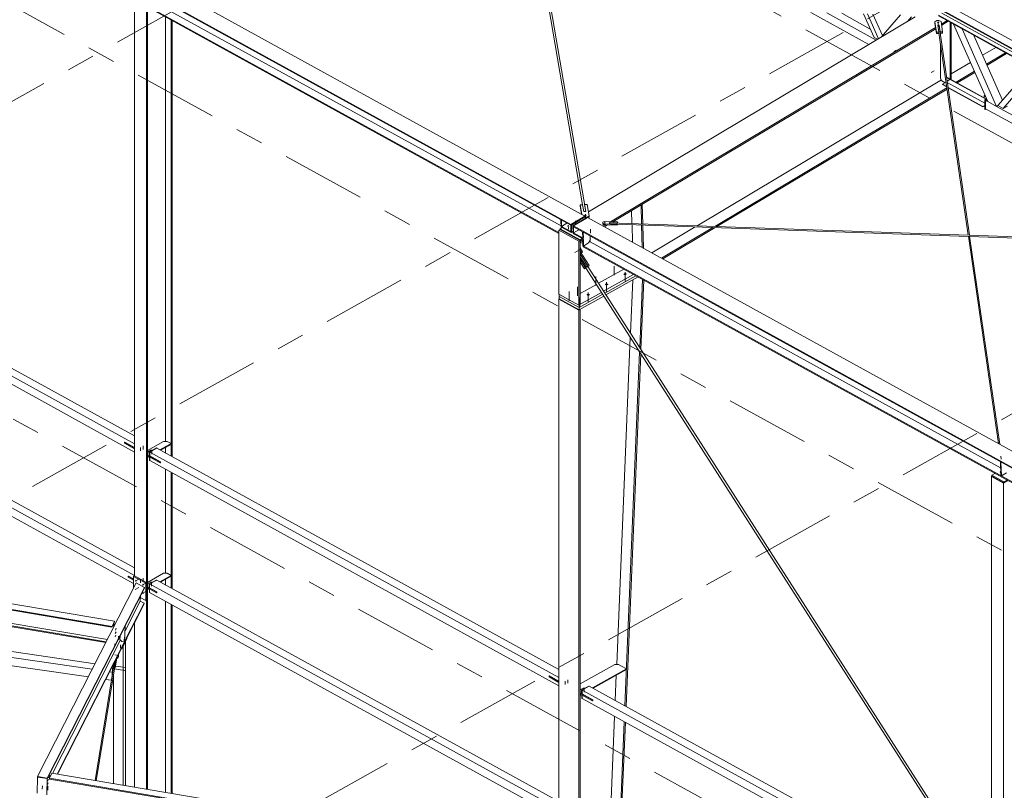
# Model space of a CAD drawing. Header units: millimetres. Extents: x -260 to 160, y -50 to 247.
# Tile 14 of 74: x -200 to -165, y 112 to 139. Entities that reach past the tile are written whole.
import ezdxf

# ---------------------------------------------------------------- set-up
doc = ezdxf.new("R2010")
doc.units = ezdxf.units.MM
for name, pattern in [('XKITLINE00', [0]), ('XKITLINE02', [4, 2, -2]), ('XKITLINE03', [6, 3, -1, 1, -1])]:
    doc.linetypes.add(name, pattern=pattern)
for name, color, linetype, lineweight in [('Element', 2, 'Continuous', 0), ('Spoina', 1, 'Continuous', 0), ('Śruba', 3, 'Continuous', 0)]:
    doc.layers.add(name, color=color, linetype=linetype, lineweight=lineweight)

msp = doc.modelspace()

# ---------------------------------------------------------------- hatches: boundary and pattern name
at = {"layer": 'Śruba'}
for points in [[(-166.98, 138.785), (-166.987, 138.786), (-166.994, 138.788), (-167, 138.791), (-167.005, 138.794), (-167.009, 138.798), (-167.011, 138.802), (-167.012, 138.806), (-167.012, 138.811), (-167.009, 138.815), (-167.006, 138.819), (-167.001, 138.823), (-166.995, 138.826), (-166.988, 138.828), (-166.981, 138.829), (-166.974, 138.83), (-166.966, 138.83), (-166.958, 138.829), (-166.952, 138.827), (-166.946, 138.824), (-166.941, 138.821), (-166.937, 138.817), (-166.934, 138.813), (-166.934, 138.808), (-166.934, 138.804), (-166.936, 138.8), (-166.94, 138.796), (-166.945, 138.792), (-166.951, 138.789), (-166.957, 138.787), (-166.965, 138.785), (-166.972, 138.785)], [(-166.611, 136.746), (-166.609, 136.742), (-166.609, 136.737), (-166.608, 136.733), (-166.609, 136.729), (-166.61, 136.726), (-166.612, 136.723), (-166.614, 136.722), (-166.617, 136.721), (-166.62, 136.721), (-166.623, 136.721), (-166.626, 136.723), (-166.63, 136.725), (-166.633, 136.728), (-166.636, 136.732), (-166.639, 136.736), (-166.641, 136.741), (-166.643, 136.745), (-166.644, 136.75), (-166.644, 136.754), (-166.643, 136.758), (-166.642, 136.761), (-166.641, 136.763), (-166.638, 136.765), (-166.635, 136.766), (-166.632, 136.766), (-166.629, 136.766), (-166.626, 136.764), (-166.622, 136.762), (-166.619, 136.758), (-166.616, 136.755), (-166.613, 136.751)], [(-165.272, 136.009), (-165.271, 136.004), (-165.27, 136), (-165.269, 135.996), (-165.27, 135.992), (-165.271, 135.989), (-165.273, 135.986), (-165.275, 135.984), (-165.278, 135.983), (-165.281, 135.983), (-165.284, 135.984), (-165.288, 135.986), (-165.291, 135.988), (-165.294, 135.991), (-165.297, 135.995), (-165.3, 135.999), (-165.302, 136.003), (-165.304, 136.008), (-165.305, 136.012), (-165.305, 136.016), (-165.304, 136.02), (-165.303, 136.023), (-165.302, 136.026), (-165.299, 136.028), (-165.297, 136.029), (-165.293, 136.029), (-165.29, 136.028), (-165.287, 136.027), (-165.283, 136.024), (-165.28, 136.021), (-165.277, 136.017), (-165.274, 136.013)], [(-179.505, 131.936), (-179.512, 131.937), (-179.519, 131.939), (-179.525, 131.941), (-179.53, 131.945), (-179.534, 131.948), (-179.536, 131.953), (-179.537, 131.957), (-179.537, 131.961), (-179.535, 131.966), (-179.531, 131.97), (-179.526, 131.973), (-179.52, 131.976), (-179.514, 131.979), (-179.506, 131.98), (-179.499, 131.981), (-179.491, 131.98), (-179.484, 131.979), (-179.477, 131.977), (-179.471, 131.975), (-179.466, 131.972), (-179.462, 131.968), (-179.46, 131.964), (-179.459, 131.959), (-179.459, 131.955), (-179.461, 131.95), (-179.465, 131.946), (-179.47, 131.943), (-179.476, 131.94), (-179.482, 131.938), (-179.49, 131.936), (-179.497, 131.936)], [(-180.112, 131.557), (-180.118, 131.558), (-180.124, 131.56), (-180.129, 131.562), (-180.133, 131.565), (-180.136, 131.568), (-180.138, 131.571), (-180.139, 131.575), (-180.138, 131.578), (-180.136, 131.582), (-180.134, 131.585), (-180.13, 131.588), (-180.125, 131.59), (-180.119, 131.592), (-180.113, 131.593), (-180.107, 131.594), (-180.101, 131.594), (-180.095, 131.593), (-180.089, 131.591), (-180.084, 131.589), (-180.08, 131.587), (-180.077, 131.583), (-180.075, 131.58), (-180.074, 131.576), (-180.075, 131.573), (-180.077, 131.569), (-180.08, 131.566), (-180.083, 131.563), (-180.088, 131.561), (-180.094, 131.559), (-180.1, 131.558), (-180.106, 131.557)], [(-178.814, 131.679), (-178.819, 131.68), (-178.823, 131.681), (-178.827, 131.682), (-178.83, 131.685), (-178.833, 131.687), (-178.834, 131.69), (-178.835, 131.692), (-178.834, 131.695), (-178.833, 131.698), (-178.831, 131.701), (-178.828, 131.703), (-178.824, 131.705), (-178.82, 131.706), (-178.815, 131.707), (-178.81, 131.707), (-178.805, 131.707), (-178.801, 131.707), (-178.796, 131.705), (-178.792, 131.704), (-178.789, 131.702), (-178.787, 131.699), (-178.785, 131.697), (-178.785, 131.694), (-178.785, 131.691), (-178.787, 131.688), (-178.789, 131.686), (-178.792, 131.683), (-178.796, 131.682), (-178.8, 131.68), (-178.805, 131.679), (-178.809, 131.679)], [(-178.103, 129.837), (-178.114, 129.839), (-178.124, 129.841), (-178.133, 129.845), (-178.14, 129.85), (-178.145, 129.856), (-178.148, 129.862), (-178.149, 129.868), (-178.148, 129.874), (-178.145, 129.88), (-178.14, 129.886), (-178.133, 129.89), (-178.124, 129.894), (-178.114, 129.897), (-178.103, 129.899), (-178.092, 129.9), (-178.081, 129.899), (-178.07, 129.897), (-178.061, 129.894), (-178.052, 129.89), (-178.045, 129.886), (-178.039, 129.88), (-178.036, 129.874), (-178.035, 129.868), (-178.036, 129.862), (-178.039, 129.856), (-178.045, 129.85), (-178.052, 129.845), (-178.061, 129.841), (-178.07, 129.839), (-178.081, 129.837), (-178.092, 129.836)], [(-178.757, 129.47), (-178.768, 129.472), (-178.778, 129.475), (-178.786, 129.479), (-178.793, 129.484), (-178.799, 129.489), (-178.802, 129.495), (-178.803, 129.502), (-178.802, 129.508), (-178.799, 129.514), (-178.793, 129.519), (-178.786, 129.524), (-178.778, 129.528), (-178.768, 129.531), (-178.757, 129.533), (-178.746, 129.533), (-178.735, 129.533), (-178.724, 129.531), (-178.714, 129.528), (-178.706, 129.524), (-178.698, 129.519), (-178.693, 129.514), (-178.69, 129.508), (-178.689, 129.502), (-178.69, 129.495), (-178.693, 129.489), (-178.698, 129.484), (-178.706, 129.479), (-178.714, 129.475), (-178.724, 129.472), (-178.735, 129.47), (-178.746, 129.47)], [(-179.411, 129.104), (-179.422, 129.106), (-179.431, 129.109), (-179.44, 129.113), (-179.447, 129.117), (-179.453, 129.123), (-179.456, 129.129), (-179.457, 129.135), (-179.456, 129.141), (-179.453, 129.147), (-179.447, 129.153), (-179.44, 129.158), (-179.431, 129.162), (-179.422, 129.164), (-179.411, 129.166), (-179.4, 129.167), (-179.389, 129.166), (-179.378, 129.164), (-179.368, 129.162), (-179.359, 129.158), (-179.352, 129.153), (-179.347, 129.147), (-179.344, 129.141), (-179.343, 129.135), (-179.344, 129.129), (-179.347, 129.123), (-179.352, 129.117), (-179.359, 129.113), (-179.368, 129.109), (-179.378, 129.106), (-179.389, 129.104), (-179.4, 129.103)], [(-195.003, 123.492), (-195.008, 123.493), (-195.012, 123.494), (-195.016, 123.496), (-195.019, 123.498), (-195.021, 123.501), (-195.022, 123.503), (-195.023, 123.506), (-195.022, 123.509), (-195.021, 123.511), (-195.019, 123.514), (-195.016, 123.516), (-195.012, 123.518), (-195.008, 123.519), (-195.003, 123.52), (-194.998, 123.52), (-194.993, 123.52), (-194.988, 123.519), (-194.984, 123.518), (-194.98, 123.516), (-194.977, 123.514), (-194.975, 123.511), (-194.973, 123.509), (-194.973, 123.506), (-194.973, 123.503), (-194.975, 123.501), (-194.977, 123.498), (-194.98, 123.496), (-194.984, 123.494), (-194.988, 123.493), (-194.993, 123.492), (-194.998, 123.492)], [(-164.76, 122.816), (-164.766, 122.817), (-164.772, 122.819), (-164.776, 122.821), (-164.781, 122.824), (-164.784, 122.827), (-164.785, 122.83), (-164.786, 122.834), (-164.786, 122.837), (-164.784, 122.841), (-164.781, 122.844), (-164.777, 122.847), (-164.772, 122.85), (-164.767, 122.851), (-164.761, 122.853), (-164.755, 122.853), (-164.748, 122.853), (-164.742, 122.852), (-164.737, 122.851), (-164.732, 122.848), (-164.728, 122.846), (-164.725, 122.843), (-164.723, 122.839), (-164.722, 122.836), (-164.722, 122.832), (-164.724, 122.828), (-164.727, 122.825), (-164.731, 122.822), (-164.736, 122.82), (-164.741, 122.818), (-164.747, 122.817), (-164.754, 122.816)], [(-195.439, 118.978), (-195.437, 118.972), (-195.435, 118.967), (-195.435, 118.961), (-195.436, 118.956), (-195.437, 118.952), (-195.439, 118.949), (-195.442, 118.946), (-195.446, 118.945), (-195.45, 118.945), (-195.454, 118.946), (-195.459, 118.948), (-195.463, 118.951), (-195.467, 118.955), (-195.471, 118.96), (-195.475, 118.965), (-195.477, 118.971), (-195.479, 118.977), (-195.48, 118.982), (-195.481, 118.988), (-195.48, 118.993), (-195.479, 118.997), (-195.477, 119), (-195.474, 119.003), (-195.47, 119.004), (-195.466, 119.004), (-195.462, 119.003), (-195.457, 119.001), (-195.453, 118.998), (-195.449, 118.994), (-195.445, 118.989), (-195.441, 118.984)], [(-195.185, 118.838), (-195.183, 118.833), (-195.182, 118.827), (-195.182, 118.822), (-195.182, 118.817), (-195.183, 118.812), (-195.186, 118.809), (-195.189, 118.807), (-195.192, 118.806), (-195.196, 118.805), (-195.2, 118.806), (-195.205, 118.808), (-195.209, 118.812), (-195.214, 118.816), (-195.218, 118.82), (-195.221, 118.826), (-195.224, 118.831), (-195.226, 118.837), (-195.227, 118.843), (-195.227, 118.848), (-195.227, 118.853), (-195.225, 118.857), (-195.223, 118.861), (-195.22, 118.863), (-195.217, 118.864), (-195.213, 118.864), (-195.208, 118.863), (-195.204, 118.861), (-195.199, 118.858), (-195.195, 118.854), (-195.191, 118.849), (-195.188, 118.844)], [(-195.185, 118.541), (-195.183, 118.536), (-195.182, 118.53), (-195.182, 118.525), (-195.182, 118.52), (-195.183, 118.516), (-195.186, 118.512), (-195.189, 118.51), (-195.192, 118.509), (-195.196, 118.508), (-195.2, 118.509), (-195.205, 118.511), (-195.209, 118.515), (-195.214, 118.519), (-195.218, 118.523), (-195.221, 118.529), (-195.224, 118.534), (-195.226, 118.54), (-195.227, 118.546), (-195.227, 118.551), (-195.227, 118.556), (-195.225, 118.56), (-195.223, 118.564), (-195.22, 118.566), (-195.217, 118.567), (-195.213, 118.567), (-195.208, 118.566), (-195.204, 118.564), (-195.199, 118.561), (-195.195, 118.557), (-195.191, 118.552), (-195.188, 118.547)], [(-195, 118.809), (-195.005, 118.809), (-195.009, 118.811), (-195.013, 118.812), (-195.016, 118.814), (-195.019, 118.817), (-195.02, 118.819), (-195.02, 118.822), (-195.02, 118.825), (-195.019, 118.827), (-195.016, 118.83), (-195.013, 118.832), (-195.009, 118.834), (-195.005, 118.835), (-195, 118.836), (-194.995, 118.836), (-194.991, 118.836), (-194.986, 118.835), (-194.982, 118.834), (-194.978, 118.832), (-194.975, 118.83), (-194.972, 118.827), (-194.971, 118.825), (-194.97, 118.822), (-194.971, 118.819), (-194.972, 118.817), (-194.975, 118.814), (-194.978, 118.812), (-194.982, 118.811), (-194.986, 118.809), (-194.991, 118.809), (-194.995, 118.808)], [(-194.91, 118.859), (-194.915, 118.86), (-194.919, 118.861), (-194.923, 118.863), (-194.926, 118.865), (-194.928, 118.868), (-194.929, 118.87), (-194.93, 118.873), (-194.929, 118.876), (-194.928, 118.878), (-194.926, 118.881), (-194.923, 118.883), (-194.919, 118.884), (-194.915, 118.886), (-194.91, 118.887), (-194.905, 118.887), (-194.9, 118.887), (-194.895, 118.886), (-194.891, 118.884), (-194.887, 118.883), (-194.884, 118.881), (-194.882, 118.878), (-194.88, 118.876), (-194.88, 118.873), (-194.88, 118.87), (-194.882, 118.868), (-194.884, 118.865), (-194.887, 118.863), (-194.891, 118.861), (-194.895, 118.86), (-194.9, 118.859), (-194.905, 118.859)], [(-196.013, 116.654), (-196.018, 116.655), (-196.022, 116.657), (-196.026, 116.658), (-196.029, 116.66), (-196.031, 116.663), (-196.033, 116.665), (-196.033, 116.668), (-196.032, 116.67), (-196.031, 116.673), (-196.028, 116.675), (-196.025, 116.677), (-196.021, 116.678), (-196.017, 116.679), (-196.012, 116.68), (-196.007, 116.68), (-196.002, 116.679), (-195.998, 116.678), (-195.994, 116.677), (-195.99, 116.675), (-195.987, 116.673), (-195.985, 116.671), (-195.983, 116.668), (-195.983, 116.666), (-195.984, 116.663), (-195.985, 116.661), (-195.987, 116.659), (-195.991, 116.657), (-195.994, 116.655), (-195.999, 116.654), (-196.004, 116.654), (-196.008, 116.654)], [(-196.116, 116.323), (-196.115, 116.328), (-196.114, 116.332), (-196.113, 116.335), (-196.111, 116.338), (-196.11, 116.341), (-196.109, 116.342), (-196.108, 116.342), (-196.107, 116.342), (-196.106, 116.34), (-196.105, 116.338), (-196.105, 116.334), (-196.105, 116.331), (-196.105, 116.326), (-196.106, 116.322), (-196.106, 116.317), (-196.107, 116.312), (-196.108, 116.307), (-196.109, 116.303), (-196.11, 116.299), (-196.111, 116.296), (-196.113, 116.294), (-196.114, 116.293), (-196.115, 116.293), (-196.116, 116.293), (-196.117, 116.295), (-196.117, 116.297), (-196.118, 116.3), (-196.118, 116.304), (-196.118, 116.309), (-196.117, 116.313), (-196.117, 116.318)], [(-195.9, 115.797), (-195.899, 115.802), (-195.898, 115.806), (-195.897, 115.81), (-195.896, 115.813), (-195.895, 115.815), (-195.893, 115.816), (-195.892, 115.816), (-195.891, 115.816), (-195.891, 115.814), (-195.89, 115.812), (-195.89, 115.808), (-195.89, 115.805), (-195.89, 115.8), (-195.89, 115.796), (-195.891, 115.791), (-195.892, 115.786), (-195.893, 115.781), (-195.894, 115.777), (-195.895, 115.774), (-195.896, 115.771), (-195.897, 115.768), (-195.899, 115.767), (-195.9, 115.767), (-195.901, 115.767), (-195.901, 115.769), (-195.902, 115.771), (-195.902, 115.775), (-195.902, 115.778), (-195.902, 115.783), (-195.902, 115.787), (-195.901, 115.792)], [(-195.855, 115.893), (-195.854, 115.898), (-195.853, 115.902), (-195.852, 115.906), (-195.85, 115.908), (-195.849, 115.911), (-195.848, 115.912), (-195.847, 115.912), (-195.846, 115.912), (-195.845, 115.91), (-195.845, 115.908), (-195.844, 115.904), (-195.844, 115.901), (-195.844, 115.896), (-195.845, 115.892), (-195.845, 115.887), (-195.846, 115.882), (-195.847, 115.877), (-195.848, 115.873), (-195.849, 115.869), (-195.851, 115.866), (-195.852, 115.864), (-195.853, 115.863), (-195.854, 115.863), (-195.855, 115.863), (-195.856, 115.865), (-195.856, 115.867), (-195.857, 115.871), (-195.857, 115.874), (-195.857, 115.879), (-195.856, 115.883), (-195.856, 115.888)], [(-179.645, 115.034), (-179.65, 115.035), (-179.654, 115.036), (-179.658, 115.038), (-179.661, 115.04), (-179.663, 115.042), (-179.665, 115.045), (-179.665, 115.048), (-179.665, 115.05), (-179.663, 115.053), (-179.661, 115.056), (-179.658, 115.058), (-179.654, 115.059), (-179.65, 115.061), (-179.645, 115.061), (-179.64, 115.062), (-179.635, 115.061), (-179.631, 115.061), (-179.626, 115.059), (-179.623, 115.058), (-179.619, 115.056), (-179.617, 115.053), (-179.616, 115.05), (-179.615, 115.048), (-179.616, 115.045), (-179.617, 115.042), (-179.619, 115.04), (-179.623, 115.038), (-179.626, 115.036), (-179.631, 115.035), (-179.635, 115.034), (-179.64, 115.034)], [(-198.592, 111.643), (-198.589, 111.64), (-198.586, 111.637), (-198.583, 111.633), (-198.582, 111.628), (-198.582, 111.624), (-198.582, 111.62), (-198.583, 111.616), (-198.586, 111.613), (-198.589, 111.61), (-198.592, 111.608), (-198.597, 111.606), (-198.601, 111.606), (-198.606, 111.606), (-198.611, 111.607), (-198.615, 111.609), (-198.619, 111.612), (-198.623, 111.615), (-198.626, 111.618), (-198.628, 111.622), (-198.629, 111.627), (-198.63, 111.631), (-198.629, 111.635), (-198.628, 111.639), (-198.626, 111.642), (-198.623, 111.645), (-198.619, 111.647), (-198.615, 111.648), (-198.61, 111.649), (-198.606, 111.649), (-198.601, 111.648), (-198.596, 111.646)], [(-198.587, 111.765), (-198.584, 111.761), (-198.581, 111.758), (-198.578, 111.754), (-198.577, 111.75), (-198.576, 111.745), (-198.577, 111.741), (-198.578, 111.737), (-198.581, 111.734), (-198.584, 111.731), (-198.587, 111.729), (-198.591, 111.728), (-198.596, 111.727), (-198.601, 111.727), (-198.605, 111.728), (-198.61, 111.73), (-198.614, 111.733), (-198.618, 111.736), (-198.621, 111.74), (-198.623, 111.744), (-198.624, 111.748), (-198.625, 111.752), (-198.624, 111.756), (-198.623, 111.76), (-198.621, 111.763), (-198.618, 111.766), (-198.614, 111.768), (-198.61, 111.77), (-198.605, 111.77), (-198.601, 111.77), (-198.596, 111.769), (-198.591, 111.767)], [(-198.582, 111.886), (-198.578, 111.883), (-198.575, 111.879), (-198.573, 111.875), (-198.572, 111.871), (-198.571, 111.867), (-198.572, 111.863), (-198.573, 111.859), (-198.575, 111.855), (-198.578, 111.853), (-198.582, 111.85), (-198.586, 111.849), (-198.591, 111.848), (-198.596, 111.849), (-198.6, 111.85), (-198.605, 111.852), (-198.609, 111.854), (-198.613, 111.857), (-198.616, 111.861), (-198.618, 111.865), (-198.619, 111.869), (-198.62, 111.873), (-198.619, 111.877), (-198.618, 111.881), (-198.616, 111.885), (-198.613, 111.887), (-198.609, 111.89), (-198.605, 111.891), (-198.6, 111.892), (-198.596, 111.891), (-198.591, 111.89), (-198.586, 111.888)]]:
    msp.add_hatch(color=256, dxfattribs=at).paths.add_polyline_path(points, flags=17)

# ---------------------------------------------------------------- linework, layer by layer
at = {"layer": 'Element', "linetype": 'XKITLINE00', "lineweight": 0}
for p, q in [((-209.861, 148.643), (-179.516, 131.931)), ((-210.364, 148.343), (-180.018, 131.63)), ((-210.363, 148.313), (-180.018, 131.601)), ((-210.015, 147.632), (-180.438, 131.343)), ((-210.014, 147.603), (-180.438, 131.314)), ((-194.956, 139.618), (-180.365, 131.582)), ((-195.517, 119.144), (-195.517, 139.439)), ((-195.085, 111.564), (-195.085, 139.202)), ((-195.053, 111.559), (-195.053, 139.221)), ((-179.601, 132.332), (-180.812, 139.4)), ((-179.489, 132.093), (-180.74, 139.397)), ((-136.625, 122.612), (-166.97, 139.325)), ((-136.624, 122.589), (-166.969, 139.301)), ((-166.719, 139.475), (-136.373, 122.762)), ((-194.418, 123.924), (-194.418, 139.013)), ((-194.212, 123.402), (-194.212, 138.9)), ((-194.18, 123.385), (-194.18, 138.882)), ((-179.392, 132.075), (-167.787, 139.011)), ((-171.491, 139.16), (-169.434, 138.027)), ((-170.927, 139.146), (-169.175, 138.181)), ((-170.397, 139.134), (-169.381, 138.574)), ((-169.25, 138.278), (-169.62, 139.115)), ((-169.09, 138.232), (-169.479, 139.112)), ((-168.95, 138.341), (-169.289, 139.107)), ((-168.995, 138.289), (-168.311, 139.083)), ((-168.06, 138.848), (-167.917, 139.014)), ((-167.088, 138.831), (-167.022, 138.876)), ((-167.086, 138.784), (-167.088, 138.831)), ((-167.035, 138.464), (-167.088, 138.831)), ((-167.022, 138.876), (-166.944, 138.881)), ((-136.618, 122.355), (-166.963, 139.067)), ((-166.962, 139.044), (-166.653, 138.874)), ((-166.944, 138.881), (-166.867, 138.845)), ((-166.867, 138.845), (-166.814, 138.478)), ((-166.854, 138.753), (-166.653, 138.874)), ((-166.847, 138.71), (-166.611, 138.851)), ((-166.844, 139.139), (-151.803, 130.855)), ((-166.653, 138.874), (-136.617, 122.332)), ((-178.606, 131.729), (-167.064, 138.628)), ((-178.53, 131.727), (-167.057, 138.584)), ((-167.086, 138.784), (-167.033, 138.417)), ((-166.938, 138.717), (-166.981, 138.714)), ((-166.981, 138.714), (-166.946, 138.47)), ((-166.974, 138.695), (-166.977, 138.688)), ((-166.959, 138.701), (-166.974, 138.695)), ((-166.944, 138.697), (-166.959, 138.701)), ((-166.937, 138.684), (-166.944, 138.697)), ((-166.937, 138.684), (-166.938, 138.717)), ((-166.903, 138.473), (-166.938, 138.717)), ((-165.862, 131.25), (-166.937, 138.684)), ((-166.814, 138.478), (-166.903, 138.473)), ((-166.813, 138.432), (-166.814, 138.478)), ((-166.541, 136.794), (-166.541, 138.812)), ((-166.511, 136.777), (-166.511, 138.795)), ((-166.424, 138.747), (-166.117, 138.578)), ((-166.424, 138.747), (-166.424, 138.747)), ((-166.424, 138.747), (-165.207, 135.996)), ((-166.117, 138.578), (-166.116, 138.578)), ((-166.117, 138.578), (-164.9, 135.827)), ((-169.127, 138.21), (-169.25, 138.278)), ((-166.946, 138.47), (-167.035, 138.464)), ((-167.033, 138.417), (-167.035, 138.464)), ((-167.033, 138.417), (-166.944, 138.423)), ((-166.944, 138.423), (-166.946, 138.47)), ((-165.905, 131.251), (-166.945, 138.438)), ((-166.902, 138.44), (-166.903, 138.473)), ((-166.9, 138.426), (-166.813, 138.432)), ((-166.888, 138.346), (-166.888, 138.427)), ((-164.684, 136.047), (-165.702, 138.35)), ((-166.888, 136.82), (-166.888, 138.049)), ((-165.392, 137.647), (-164.929, 137.924)), ((-165.252, 137.332), (-164.581, 137.733)), ((-165.235, 137.294), (-164.54, 137.71)), ((-166.511, 136.979), (-165.824, 137.389)), ((-164.85, 135.855), (-163.666, 137.228)), ((-164.665, 135.753), (-163.481, 137.127)), ((-175.535, 131.586), (-166.859, 136.77)), ((-166.888, 136.82), (-166.838, 136.733)), ((-166.838, 136.733), (-166.719, 136.668)), ((-166.674, 136.862), (-166.669, 136.865)), ((-166.673, 136.859), (-165.265, 136.083)), ((-166.669, 136.865), (-165.258, 136.087)), ((-166.338, 136.683), (-165.684, 137.074)), ((-166.297, 136.66), (-165.667, 137.036)), ((-174.904, 131.564), (-166.663, 136.489)), ((-174.829, 131.561), (-166.656, 136.445)), ((-166.691, 136.683), (-166.82, 136.611)), ((-166.82, 136.611), (-166.668, 136.527)), ((-166.82, 136.611), (-166.82, 136.602)), ((-166.82, 136.602), (-166.667, 136.518)), ((-166.647, 136.675), (-165.314, 135.941)), ((-166.622, 136.502), (-165.38, 135.818)), ((-166.62, 136.492), (-165.38, 135.809)), ((-166.617, 136.469), (-166.598, 136.48)), ((-165.343, 136.209), (-165.313, 136.225)), ((-165.288, 136.178), (-165.343, 136.209)), ((-165.343, 136.209), (-165.343, 136.134)), ((-165.314, 136.056), (-165.25, 136.092)), ((-165.314, 135.729), (-165.314, 136.056)), ((-165.314, 136.056), (-165.299, 136.047)), ((-165.313, 136.225), (-165.308, 136.223)), ((-165.299, 136.047), (-165.244, 136.078)), ((-165.299, 136.047), (-165.299, 135.721)), ((-165.238, 136.066), (-165.286, 136.039)), ((-165.286, 136.039), (-165.207, 135.996)), ((-165.286, 136.039), (-165.286, 135.743)), ((-165.38, 135.818), (-165.314, 135.854)), ((-165.38, 135.809), (-165.314, 135.846)), ((-165.38, 135.809), (-165.38, 135.818)), ((-165.299, 135.721), (-165.314, 135.729)), ((-165.299, 135.721), (-165.273, 135.735)), ((-165.286, 135.743), (-156.541, 130.926)), ((-164.9, 135.827), (-165.207, 135.996)), ((-164.92, 135.838), (-155.965, 130.906)), ((-164.9, 135.827), (-164.85, 135.855)), ((-164.665, 135.753), (-164.85, 135.855)), ((-164.514, 135.838), (-164.665, 135.753)), ((-179.687, 132.325), (-179.598, 132.332)), ((-179.686, 132.278), (-179.687, 132.325)), ((-179.63, 131.993), (-179.687, 132.325)), ((-179.637, 131.998), (-179.686, 132.278)), ((-179.598, 132.332), (-179.556, 132.088)), ((-179.527, 132.337), (-179.438, 132.344)), ((-179.526, 132.313), (-179.527, 132.337)), ((-179.485, 132.093), (-179.527, 132.337)), ((-179.438, 132.344), (-179.368, 131.937)), ((-177.522, 132.328), (-177.523, 132.329)), ((-177.522, 132.328), (-177.482, 132.352)), ((-177.504, 131.654), (-177.522, 132.328)), ((-177.482, 132.352), (-177.483, 132.353)), ((-177.463, 131.653), (-177.482, 132.352)), ((-210.053, 131.847), (-195.517, 123.841)), ((-195.517, 124.121), (-209.802, 131.988)), ((-180.018, 131.63), (-179.516, 131.931)), ((-180.018, 131.621), (-179.515, 131.922)), ((-179.495, 131.911), (-179.998, 131.61)), ((-179.947, 131.582), (-179.444, 131.883)), ((-179.424, 131.88), (-179.927, 131.58)), ((-179.556, 132.088), (-179.485, 132.093)), ((-179.541, 132.089), (-179.538, 132.091)), ((-179.538, 132.091), (-179.52, 132.096)), ((-179.52, 132.096), (-179.502, 132.093)), ((-179.516, 131.931), (-179.515, 131.922)), ((-179.515, 131.922), (-179.495, 131.911)), ((-179.502, 132.093), (-179.5, 132.092)), ((-179.494, 131.853), (-179.495, 131.911)), ((-179.433, 131.891), (-179.495, 131.886)), ((-179.444, 131.883), (-179.432, 131.876)), ((-179.368, 131.937), (-179.433, 131.891)), ((-179.432, 131.876), (-179.433, 131.891)), ((-179.424, 131.88), (-149.079, 115.168)), ((-179.4, 131.867), (-179.367, 131.89)), ((-179.367, 131.89), (-179.368, 131.937)), ((-177.846, 131.666), (-177.859, 132.128)), ((-195.517, 123.544), (-210.053, 131.55)), ((-180.398, 131.473), (-180.32, 131.52)), ((-180.363, 131.495), (-180.371, 131.795)), ((-180.344, 131.564), (-180.35, 131.784)), ((-180.156, 131.677), (-180.346, 131.563)), ((-180.346, 131.563), (-180.012, 131.379)), ((-180.346, 131.534), (-180.346, 131.563)), ((-180.011, 131.35), (-180.346, 131.534)), ((-180.343, 131.506), (-180.344, 131.533)), ((-180.018, 131.601), (-180.018, 131.63)), ((-180.012, 131.379), (-180.018, 131.621)), ((-179.998, 131.61), (-180.018, 131.621)), ((-179.991, 131.347), (-179.998, 131.61)), ((-179.94, 131.319), (-179.947, 131.582)), ((-179.947, 131.582), (-179.927, 131.571)), ((-179.927, 131.58), (-149.582, 114.867)), ((-179.927, 131.58), (-179.926, 131.551)), ((-179.92, 131.329), (-179.927, 131.571)), ((-179.926, 131.551), (-149.581, 114.838)), ((-178.885, 131.673), (-178.877, 131.718)), ((-178.884, 131.644), (-178.885, 131.673)), ((-178.852, 131.651), (-178.885, 131.673)), ((-178.884, 131.644), (-178.851, 131.622)), ((-178.877, 131.718), (-178.839, 131.737)), ((-178.867, 131.573), (-178.789, 131.62)), ((-178.851, 131.622), (-178.852, 131.651)), ((-178.372, 131.635), (-178.852, 131.651)), ((-178.851, 131.622), (-178.371, 131.605)), ((-178.839, 131.737), (-178.359, 131.721)), ((-178.825, 131.55), (-178.713, 131.617)), ((-178.652, 131.675), (-178.651, 131.683)), ((-178.652, 131.675), (-178.367, 131.665)), ((-178.65, 131.691), (-178.651, 131.677)), ((-178.651, 131.677), (-178.651, 131.675)), ((-178.648, 131.694), (-178.65, 131.691)), ((-178.649, 131.692), (-178.648, 131.7)), ((-178.648, 131.694), (-178.648, 131.7)), ((-178.363, 131.69), (-178.648, 131.7)), ((-178.648, 131.694), (-165.898, 131.251)), ((-178.367, 131.665), (-178.372, 131.635)), ((-178.371, 131.605), (-178.372, 131.635)), ((-178.371, 131.605), (-178.367, 131.636)), ((-178.367, 131.636), (-178.367, 131.665)), ((-178.367, 131.642), (-165.899, 131.209)), ((-178.359, 131.721), (-178.363, 131.69)), ((-178.363, 131.684), (-178.363, 131.69)), ((-178.358, 131.691), (-178.359, 131.721)), ((-178.359, 131.684), (-178.358, 131.691)), ((-177.828, 131.001), (-177.845, 131.624)), ((-177.481, 130.81), (-177.502, 131.612)), ((-177.439, 130.787), (-177.462, 131.611)), ((-177.144, 130.624), (-175.602, 131.546)), ((-176.797, 130.433), (-174.971, 131.524)), ((-176.755, 130.41), (-174.896, 131.521)), ((-180.398, 131.448), (-180.438, 131.426)), ((-180.438, 131.426), (-179.728, 131.035)), ((-180.438, 129.159), (-180.438, 131.426)), ((-180.398, 131.448), (-180.398, 131.473)), ((-180.398, 131.473), (-179.688, 131.082)), ((-179.687, 131.057), (-180.398, 131.448)), ((-180.012, 131.379), (-180.012, 131.379)), ((-180.012, 131.379), (-180.011, 131.35)), ((-180.011, 131.358), (-180.012, 131.379)), ((-179.991, 131.347), (-180.011, 131.358)), ((-180.011, 131.35), (-180.003, 131.354)), ((-179.942, 131.376), (-179.991, 131.347)), ((-179.94, 131.319), (-179.92, 131.308)), ((-179.92, 131.329), (-179.73, 131.442)), ((-179.92, 131.299), (-179.92, 131.329)), ((-179.92, 131.329), (-179.585, 131.144)), ((-179.92, 131.308), (-179.92, 131.329)), ((-179.585, 131.115), (-179.92, 131.299)), ((-179.594, 131.151), (-179.6, 131.371)), ((-179.585, 131.144), (-179.584, 131.145)), ((-179.585, 131.144), (-179.585, 131.115)), ((-179.579, 131.36), (-179.566, 130.866)), ((-179.327, 131.083), (-179.33, 131.223)), ((-164.834, 123.845), (-165.9, 131.218)), ((-165.867, 131.25), (-152.391, 130.782)), ((-164.787, 123.819), (-165.857, 131.216)), ((-165.856, 131.207), (-152.682, 130.75)), ((-179.687, 131.057), (-179.728, 131.035)), ((-179.728, 131.035), (-179.728, 128.768)), ((-179.688, 131.082), (-179.61, 131.129)), ((-179.688, 131.082), (-179.687, 131.035)), ((-179.687, 131.035), (-179.592, 131.092)), ((-179.687, 128.791), (-179.687, 131.057)), ((-179.687, 130.999), (-179.661, 131.05)), ((-179.687, 131.036), (-179.687, 131.035)), ((-179.588, 130.956), (-179.687, 130.999)), ((-179.687, 130.804), (-179.598, 130.664)), ((-179.662, 131.05), (-179.661, 131.05)), ((-179.661, 131.05), (-179.59, 131.019)), ((-179.626, 131.072), (-179.591, 131.056)), ((-179.586, 130.877), (-179.593, 131.119)), ((-179.586, 130.877), (-179.566, 130.866)), ((-179.583, 131.116), (-179.585, 131.115)), ((-179.578, 130.869), (-179.575, 130.871)), ((-179.577, 130.84), (-179.578, 130.869)), ((-179.578, 130.869), (-150.001, 114.58)), ((-179.577, 130.84), (-150.001, 114.551)), ((-179.566, 130.866), (-179.388, 130.973)), ((-179.388, 130.973), (-179.327, 131.083)), ((-179.379, 130.988), (-179.335, 131.014)), ((-179.335, 131.014), (-179.336, 131.066)), ((-179.335, 131.014), (-164.756, 122.985)), ((-179.638, 130.641), (-179.687, 130.718)), ((-179.687, 130.667), (-179.372, 130.174)), ((-179.687, 130.582), (-179.412, 130.152)), ((-179.684, 130.478), (-179.687, 130.475)), ((-179.687, 130.475), (-179.683, 130.477)), ((-179.453, 130.118), (-179.684, 130.478)), ((-179.66, 130.624), (-179.638, 130.641)), ((-179.598, 130.664), (-179.655, 130.617)), ((-179.598, 130.664), (-179.638, 130.641)), ((-165.08, 107.594), (-179.687, 130.4)), ((-179.687, 130.39), (-179.493, 130.086)), ((-179.534, 130.053), (-179.687, 130.292)), ((-179.493, 130.086), (-179.534, 130.053)), ((-179.494, 130.075), (-179.484, 130.083)), ((-179.493, 130.086), (-179.488, 130.089)), ((-179.412, 130.152), (-179.453, 130.118)), ((-179.453, 130.118), (-179.413, 130.141)), ((-165.238, 107.999), (-179.418, 130.138)), ((-179.372, 130.174), (-179.413, 130.141)), ((-179.412, 130.152), (-179.372, 130.174)), ((-179.534, 130.053), (-179.494, 130.075)), ((-179.036, 129.542), (-178.136, 130.046)), ((-178.854, 129.258), (-177.789, 129.855)), ((-178.812, 129.192), (-177.708, 129.811)), ((-178.812, 129.192), (-177.708, 129.811)), ((-178.77, 129.127), (-177.628, 129.767)), ((-179.687, 129.177), (-179.111, 129.5)), ((-177.9, 127.767), (-177.821, 129.659)), ((-177.568, 127.25), (-177.467, 129.678)), ((-177.531, 127.192), (-177.429, 129.657)), ((-180.438, 129.159), (-179.728, 128.768)), ((-180.428, 129.076), (-180.428, 129.154)), ((-180.428, 128.987), (-180.428, 129.076)), ((-180.428, 129.076), (-179.718, 128.685)), ((-179.718, 128.685), (-180.428, 129.076)), ((-179.718, 128.774), (-178.929, 129.216)), ((-179.718, 128.685), (-178.887, 129.15)), ((-179.718, 128.685), (-178.887, 129.15)), ((-179.718, 128.596), (-178.845, 129.085)), ((-180.428, 128.987), (-180.438, 128.981)), ((-180.438, 128.981), (-179.728, 128.59)), ((-180.438, 110.111), (-180.438, 128.981)), ((-179.718, 128.596), (-180.428, 128.987)), ((-179.728, 128.768), (-179.687, 128.791)), ((-179.718, 128.685), (-179.718, 128.774)), ((-179.718, 128.685), (-179.718, 128.596)), ((-179.728, 128.59), (-179.687, 128.613)), ((-179.728, 103.199), (-179.728, 128.59)), ((-179.687, 103.192), (-179.687, 128.613)), ((-209.802, 127.3), (-195.517, 119.433)), ((-178.388, 115.998), (-177.906, 127.619)), ((-195.517, 119.153), (-210.053, 127.159)), ((-178.097, 114.527), (-177.574, 127.101)), ((-178.058, 114.506), (-177.537, 127.044)), ((-210.053, 126.862), (-195.547, 118.873)), ((-195.87, 123.888), (-195.857, 123.895)), ((-195.87, 123.859), (-195.87, 123.888)), ((-195.87, 123.888), (-195.517, 123.694)), ((-195.517, 123.664), (-195.87, 123.859)), ((-195.857, 123.895), (-195.517, 123.708)), ((-195.053, 123.603), (-194.48, 123.924)), ((-194.612, 123.622), (-194.212, 123.846)), ((-194.585, 123.608), (-194.212, 123.816)), ((-194.48, 123.924), (-194.354, 123.924)), ((-194.354, 123.924), (-194.212, 123.846)), ((-194.212, 123.816), (-194.212, 123.846)), ((-195.053, 123.545), (-194.936, 123.611)), ((-194.985, 123.548), (-194.733, 123.689)), ((-194.985, 123.548), (-194.985, 123.415)), ((-194.985, 123.548), (-194.974, 123.543)), ((-194.723, 123.684), (-194.974, 123.543)), ((-194.974, 123.543), (-194.723, 123.684)), ((-194.974, 123.409), (-194.974, 123.543)), ((-194.974, 123.543), (-180.438, 115.537)), ((-194.974, 123.409), (-194.974, 123.543)), ((-194.936, 123.611), (-194.872, 123.611)), ((-194.733, 123.689), (-194.723, 123.684)), ((-180.438, 115.816), (-194.723, 123.684)), ((-194.418, 123.516), (-194.418, 123.701)), ((-195.053, 123.439), (-194.607, 123.193)), ((-194.607, 123.163), (-195.053, 123.409)), ((-195.053, 123.375), (-195.023, 123.392)), ((-195.053, 123.345), (-194.996, 123.377)), ((-195.053, 123.345), (-195.053, 123.375)), ((-194.985, 123.415), (-194.974, 123.409)), ((-194.985, 123.371), (-194.985, 123.251)), ((-194.985, 123.251), (-194.974, 123.246)), ((-194.594, 123.2), (-194.974, 123.409)), ((-194.974, 123.246), (-194.974, 123.366)), ((-194.974, 123.246), (-194.974, 123.366)), ((-180.438, 115.24), (-194.974, 123.246)), ((-194.607, 123.193), (-194.594, 123.2)), ((-194.607, 123.163), (-194.607, 123.193)), ((-194.594, 123.17), (-194.607, 123.163)), ((-194.594, 123.17), (-194.594, 123.2)), ((-164.749, 122.706), (-164.762, 123.199)), ((-164.742, 123.188), (-164.728, 122.694)), ((-194.418, 119.236), (-194.418, 122.939)), ((-194.212, 118.714), (-194.212, 122.826)), ((-194.18, 118.697), (-194.18, 122.808)), ((-164.955, 122.787), (-165.068, 122.719)), ((-164.728, 122.694), (-164.55, 122.801)), ((-165.067, 122.684), (-165.08, 122.677)), ((-165.08, 122.677), (-164.649, 122.439)), ((-165.08, 102.381), (-165.08, 122.677)), ((-165.068, 122.719), (-164.637, 122.482)), ((-165.068, 122.719), (-165.067, 122.684)), ((-164.636, 122.447), (-165.067, 122.684)), ((-164.749, 122.706), (-164.728, 122.694)), ((-164.617, 122.458), (-164.649, 122.439)), ((-164.649, 122.439), (-164.649, 90.234)), ((-164.524, 122.549), (-164.637, 122.482)), ((-164.637, 122.482), (-164.636, 122.447)), ((-164.493, 122.532), (-164.636, 122.447)), ((-213.774, 120.296), (-196.312, 117.351)), ((-213.683, 120.475), (-196.222, 117.53)), ((-213.775, 120.27), (-196.314, 117.325)), ((-213.8, 119.689), (-196.53, 116.776)), ((-213.799, 119.715), (-196.518, 116.8)), ((-213.756, 119.799), (-196.475, 116.884)), ((-195.451, 118.896), (-198.956, 112.014)), ((-195.74, 119.129), (-195.728, 119.136)), ((-195.74, 119.099), (-195.74, 119.129)), ((-195.74, 119.129), (-195.547, 119.022)), ((-195.547, 118.993), (-195.74, 119.099)), ((-195.728, 119.136), (-195.547, 119.036)), ((-195.517, 119.144), (-195.547, 119.127)), ((-195.547, 119.127), (-195.116, 118.89)), ((-195.547, 118.707), (-195.547, 119.127)), ((-195.085, 118.907), (-195.517, 119.144)), ((-195.158, 118.735), (-195.451, 118.896)), ((-195.085, 118.907), (-195.116, 118.89)), ((-195.085, 118.282), (-195.085, 118.907)), ((-195.053, 118.915), (-194.48, 119.236)), ((-195.053, 118.86), (-194.938, 118.925)), ((-194.982, 118.859), (-194.741, 118.994)), ((-194.977, 118.856), (-194.726, 118.997)), ((-194.938, 118.925), (-194.864, 118.925)), ((-194.741, 118.994), (-194.736, 118.991)), ((-194.726, 118.997), (-180.438, 111.128)), ((-194.614, 118.936), (-194.215, 119.16)), ((-194.587, 118.921), (-194.215, 119.13)), ((-194.48, 119.236), (-194.354, 119.236)), ((-194.418, 118.828), (-194.418, 119.016)), ((-194.354, 119.236), (-194.215, 119.16)), ((-194.215, 119.13), (-194.215, 119.16)), ((-198.611, 111.931), (-195.158, 118.71)), ((-195.158, 118.735), (-198.61, 111.956)), ((-195.158, 118.71), (-195.158, 118.735)), ((-195.116, 118.89), (-195.116, 118.265)), ((-195.053, 118.751), (-194.736, 118.576)), ((-194.736, 118.546), (-195.053, 118.721)), ((-195.053, 118.689), (-195.025, 118.705)), ((-195.053, 118.66), (-194.998, 118.691)), ((-194.982, 118.859), (-194.982, 118.731)), ((-194.982, 118.859), (-194.977, 118.856)), ((-194.982, 118.731), (-194.977, 118.728)), ((-194.982, 118.682), (-194.982, 118.574)), ((-194.982, 118.574), (-194.977, 118.571)), ((-194.977, 118.723), (-194.977, 118.856)), ((-194.977, 118.856), (-180.438, 110.849)), ((-194.723, 118.583), (-194.977, 118.723)), ((-194.977, 118.559), (-194.977, 118.679)), ((-194.977, 118.559), (-180.438, 110.552)), ((-194.736, 118.576), (-194.723, 118.583)), ((-194.736, 118.546), (-194.736, 118.576)), ((-194.723, 118.553), (-194.736, 118.546)), ((-194.723, 118.553), (-194.723, 118.583)), ((-213.831, 118.289), (-197.013, 115.829)), ((-213.74, 118.481), (-196.915, 116.02)), ((-195.85, 117.19), (-195.311, 118.25)), ((-195.306, 118.42), (-195.311, 118.25)), ((-195.311, 118.25), (-195.172, 118.174)), ((-195.307, 118.371), (-195.116, 118.265)), ((-195.116, 118.265), (-195.085, 118.282)), ((-194.418, 111.452), (-194.418, 118.251)), ((-213.831, 117.992), (-197.153, 115.553)), ((-198.254, 112.099), (-195.173, 118.149)), ((-195.867, 116.81), (-195.172, 118.174)), ((-195.173, 118.149), (-195.172, 118.174)), ((-194.212, 111.417), (-194.212, 118.138)), ((-194.18, 111.412), (-194.18, 118.12)), ((-196.222, 117.53), (-196.312, 117.351)), ((-196.266, 117.419), (-196.223, 117.504)), ((-196.223, 117.504), (-196.222, 117.53)), ((-196.314, 117.325), (-196.271, 117.409)), ((-196.312, 117.351), (-196.314, 117.325)), ((-196.271, 117.409), (-196.272, 117.368)), ((-196.272, 117.368), (-196.267, 117.378)), ((-196.272, 117.368), (-196.232, 117.362)), ((-196.267, 117.378), (-196.266, 117.419)), ((-196.267, 117.378), (-196.227, 117.372)), ((-196.242, 117.414), (-196.244, 117.374)), ((-196.242, 117.414), (-196.233, 117.432)), ((-196.208, 117.409), (-196.242, 117.414)), ((-196.233, 117.432), (-196.199, 117.427)), ((-195.849, 117.35), (-195.872, 116.8)), ((-195.843, 117.361), (-195.867, 116.81)), ((-195.851, 117.351), (-195.849, 117.35)), ((-195.849, 117.35), (-195.843, 117.361)), ((-195.845, 117.362), (-195.843, 117.361)), ((-195.517, 111.637), (-195.517, 117.474)), ((-198.429, 112.128), (-196.014, 116.868)), ((-198.266, 112.1), (-195.872, 116.8)), ((-196.032, 116.888), (-196.028, 117.004)), ((-195.966, 116.816), (-196.032, 116.888)), ((-195.872, 116.8), (-195.966, 116.816)), ((-195.964, 116.548), (-195.783, 116.905)), ((-195.963, 116.585), (-195.781, 116.941)), ((-195.919, 116.637), (-195.828, 116.816)), ((-195.872, 116.8), (-195.867, 116.81)), ((-195.828, 116.816), (-195.828, 116.816)), ((-195.828, 111.689), (-195.828, 116.816)), ((-195.781, 116.941), (-195.787, 116.942)), ((-195.783, 116.905), (-195.781, 116.941)), ((-195.986, 116.552), (-195.964, 116.548)), ((-195.969, 116.586), (-195.963, 116.585)), ((-195.964, 116.548), (-195.963, 116.585)), ((-195.919, 116.637), (-195.919, 116.637)), ((-195.919, 111.705), (-195.919, 116.637)), ((-196.873, 111.866), (-196.163, 116.199)), ((-196.196, 116.141), (-196.236, 115.894)), ((-196.173, 116.185), (-196.222, 115.886)), ((-196.162, 116.197), (-196.214, 115.881)), ((-196.142, 116.224), (-196.2, 115.873)), ((-196.166, 116.2), (-196.163, 116.199)), ((-196.163, 116.198), (-196.162, 116.197)), ((-196.163, 116.197), (-196.162, 116.197)), ((-196.151, 116.229), (-196.142, 116.224)), ((-196.145, 116.24), (-196.144, 116.24)), ((-196.144, 116.243), (-196.144, 116.24)), ((-196.144, 116.24), (-196.107, 116.219)), ((-196.107, 116.219), (-196.142, 116.224)), ((-196.079, 116.28), (-196.107, 116.219)), ((-196.079, 116.28), (-196.079, 116.371)), ((-196.914, 111.873), (-196.256, 115.891)), ((-196.303, 115.931), (-196.27, 115.926)), ((-196.3, 115.863), (-196.264, 115.939)), ((-196.3, 115.618), (-196.3, 115.863)), ((-196.3, 115.863), (-196.266, 115.858)), ((-196.248, 116.039), (-196.271, 115.899)), ((-196.271, 115.899), (-196.236, 115.894)), ((-196.271, 115.899), (-196.257, 115.891)), ((-196.266, 115.858), (-196.264, 115.861)), ((-196.266, 115.829), (-196.266, 115.858)), ((-196.264, 115.939), (-196.264, 116.006)), ((-196.264, 115.839), (-196.264, 115.895)), ((-196.222, 115.886), (-196.257, 115.891)), ((-196.236, 115.894), (-196.222, 115.886)), ((-196.2, 115.873), (-196.216, 115.875)), ((-196.214, 115.881), (-196.215, 115.881)), ((-196.2, 115.873), (-196.214, 115.881)), ((-179.687, 115.304), (-178.451, 115.997)), ((-179.254, 115.164), (-178.043, 115.843)), ((-179.227, 115.149), (-178.043, 115.813)), ((-178.451, 115.997), (-178.325, 115.998)), ((-178.325, 115.998), (-178.043, 115.843)), ((-178.043, 115.813), (-178.043, 115.843)), ((-196.541, 115.463), (-196.331, 115.433)), ((-196.4, 115.74), (-196.302, 115.725)), ((-196.302, 115.725), (-196.3, 115.729)), ((-196.302, 115.607), (-196.302, 115.725)), ((-196.288, 115.436), (-196.266, 115.433)), ((-196.266, 115.433), (-196.266, 115.57)), ((-196.266, 115.433), (-196.264, 115.437)), ((-196.264, 111.763), (-196.264, 115.58)), ((-180.791, 115.584), (-180.778, 115.591)), ((-180.791, 115.554), (-180.791, 115.584)), ((-180.791, 115.584), (-180.438, 115.389)), ((-180.438, 115.36), (-180.791, 115.554)), ((-180.778, 115.591), (-180.438, 115.403)), ((-178.442, 114.717), (-178.404, 115.611)), ((-179.687, 115.092), (-179.578, 115.153)), ((-179.627, 115.09), (-179.375, 115.231)), ((-179.627, 115.09), (-179.627, 114.957)), ((-179.627, 115.09), (-179.617, 115.085)), ((-179.617, 115.085), (-179.365, 115.226)), ((-179.365, 115.226), (-179.617, 115.085)), ((-179.617, 114.951), (-179.617, 115.085)), ((-179.617, 114.951), (-179.617, 115.085)), ((-179.617, 115.085), (-165.08, 107.079)), ((-179.578, 115.153), (-179.514, 115.153)), ((-179.375, 115.231), (-179.365, 115.226)), ((-165.08, 107.358), (-179.365, 115.226)), ((-179.687, 114.976), (-179.249, 114.734)), ((-179.249, 114.705), (-179.687, 114.946)), ((-179.687, 114.921), (-179.665, 114.934)), ((-179.687, 114.891), (-179.687, 114.921)), ((-179.687, 114.891), (-179.638, 114.919)), ((-179.627, 114.957), (-179.617, 114.951)), ((-179.627, 114.913), (-179.627, 114.793)), ((-179.627, 114.793), (-179.617, 114.788)), ((-179.236, 114.742), (-179.617, 114.951)), ((-179.617, 114.788), (-179.617, 114.907)), ((-179.617, 114.788), (-179.617, 114.907)), ((-165.08, 106.782), (-179.617, 114.788)), ((-179.249, 114.734), (-179.236, 114.742)), ((-179.249, 114.705), (-179.249, 114.734)), ((-179.236, 114.712), (-179.249, 114.705)), ((-179.236, 114.712), (-179.236, 114.742)), ((-178.588, 111.198), (-178.465, 114.153)), ((-178.287, 109.944), (-178.12, 113.963)), ((-178.249, 109.923), (-178.082, 113.942)), ((-198.962, 111.996), (-198.975, 111.421)), ((-198.957, 112.008), (-198.962, 111.996)), ((-198.962, 111.996), (-198.617, 111.939)), ((-198.957, 112.008), (-198.612, 111.951)), ((-198.956, 112.008), (-198.956, 112.014)), ((-198.956, 112.014), (-198.61, 111.956)), ((-198.63, 111.363), (-198.617, 111.939)), ((-198.612, 111.951), (-198.625, 111.375)), ((-198.617, 111.939), (-198.612, 111.951)), ((-198.611, 111.931), (-198.612, 111.931)), ((-198.61, 111.956), (-198.611, 111.931)), ((-198.584, 111.984), (-198.526, 111.974)), ((-198.579, 111.994), (-198.52, 111.984)), ((-198.56, 112.032), (-198.514, 112.024)), ((-198.551, 112.05), (-198.505, 112.042)), ((-198.538, 111.925), (-198.537, 111.951)), ((-181.076, 108.981), (-198.538, 111.925)), ((-198.537, 111.951), (-198.446, 112.131)), ((-181.075, 109.007), (-198.537, 111.951)), ((-198.515, 111.994), (-198.514, 112.024)), ((-198.505, 112.042), (-198.514, 112.024)), ((-198.506, 112.012), (-198.505, 112.042)), ((-180.984, 109.186), (-198.446, 112.131))]:
    msp.add_line(p, q, dxfattribs=at)
at = {"layer": 'Spoina', "linetype": 'XKITLINE03', "lineweight": 0}
for p, q in [((-232.756, 117.572), (-108.044, 187.465)), ((-220.074, 110.587), (-95.363, 180.48)), ((-204.855, 102.206), (-80.144, 172.099)), ((-208.457, 158.81), (49.239, 16.886)), ((-221.657, 151.412), (36.039, 9.488)), ((-234.857, 144.014), (22.839, 2.09))]:
    msp.add_line(p, q, dxfattribs=at)
at = {"layer": 'Śruba', "linetype": 'XKITLINE00', "lineweight": 0}
for p, q in [((-166.974, 138.848), (-166.969, 138.673)), ((-166.657, 136.726), (-166.556, 136.783)), ((-165.224, 136.041), (-165.312, 135.992)), ((-179.499, 131.999), (-179.494, 131.824)), ((-180.104, 131.464), (-180.108, 131.611)), ((-178.811, 131.721), (-178.807, 131.589)), ((-178.092, 129.942), (-178.092, 129.615)), ((-178.746, 129.576), (-178.746, 129.249)), ((-179.4, 129.209), (-179.4, 128.883)), ((-194.998, 123.536), (-194.998, 123.417)), ((-164.755, 122.868), (-164.751, 122.737)), ((-195.364, 119.027), (-195.49, 118.957)), ((-194.905, 118.903), (-194.905, 118.784)), ((-195.11, 118.887), (-195.236, 118.817)), ((-195.11, 118.59), (-195.236, 118.52)), ((-194.995, 118.852), (-194.995, 118.733)), ((-196.007, 116.696), (-196.012, 116.575)), ((-196.215, 116.333), (-196.077, 116.312)), ((-195.863, 115.787), (-196.312, 115.852)), ((-195.818, 115.883), (-196.267, 115.948)), ((-179.64, 115.077), (-179.64, 114.959)), ((-198.604, 111.853), (-198.573, 111.915)), ((-198.615, 111.61), (-198.583, 111.673)), ((-198.609, 111.731), (-198.578, 111.794))]:
    msp.add_line(p, q, dxfattribs=at)
at = {"layer": 'Śruba', "linetype": 'XKITLINE02', "lineweight": 0}
for p, q in [((-168.46, 137.823), (-168.548, 137.774)), ((-167.215, 137.034), (-167.114, 137.09)), ((-179.852, 131.615), (-179.856, 131.761)), ((-179.571, 131.171), (-179.575, 131.317)), ((-179.32, 131.321), (-179.324, 131.467)), ((-179.87, 130.634), (-179.706, 130.725)), ((-178.473, 130.152), (-178.473, 129.825)), ((-179.126, 129.785), (-179.126, 129.459)), ((-179.78, 129.419), (-179.78, 129.092)), ((-180.082, 129.25), (-180.082, 128.923)), ((-179.701, 129.04), (-179.701, 128.714)), ((-195.302, 123.703), (-195.302, 123.585)), ((-195.202, 123.76), (-195.202, 123.641)), ((-194.897, 123.592), (-194.897, 123.473)), ((-164.744, 123.404), (-164.74, 123.287)), ((-195.295, 119.017), (-195.295, 118.898)), ((-195.204, 119.067), (-195.204, 118.949)), ((-195.364, 118.73), (-195.49, 118.66)), ((-196.166, 117.161), (-196.198, 117.098)), ((-196.161, 117.282), (-196.192, 117.22)), ((-196.171, 117.04), (-196.203, 116.977)), ((-196.077, 116.999), (-196.083, 116.877)), ((-195.87, 116.964), (-195.876, 116.842)), ((-196.214, 116.732), (-196.219, 116.61)), ((-180.224, 115.399), (-180.224, 115.28)), ((-180.123, 115.455), (-180.123, 115.336)), ((-179.54, 115.134), (-179.54, 115.015)), ((-198.787, 111.687), (-198.793, 111.565)), ((-198.587, 111.653), (-198.593, 111.531))]:
    msp.add_line(p, q, dxfattribs=at)

doc.saveas('drawing.dxf')
